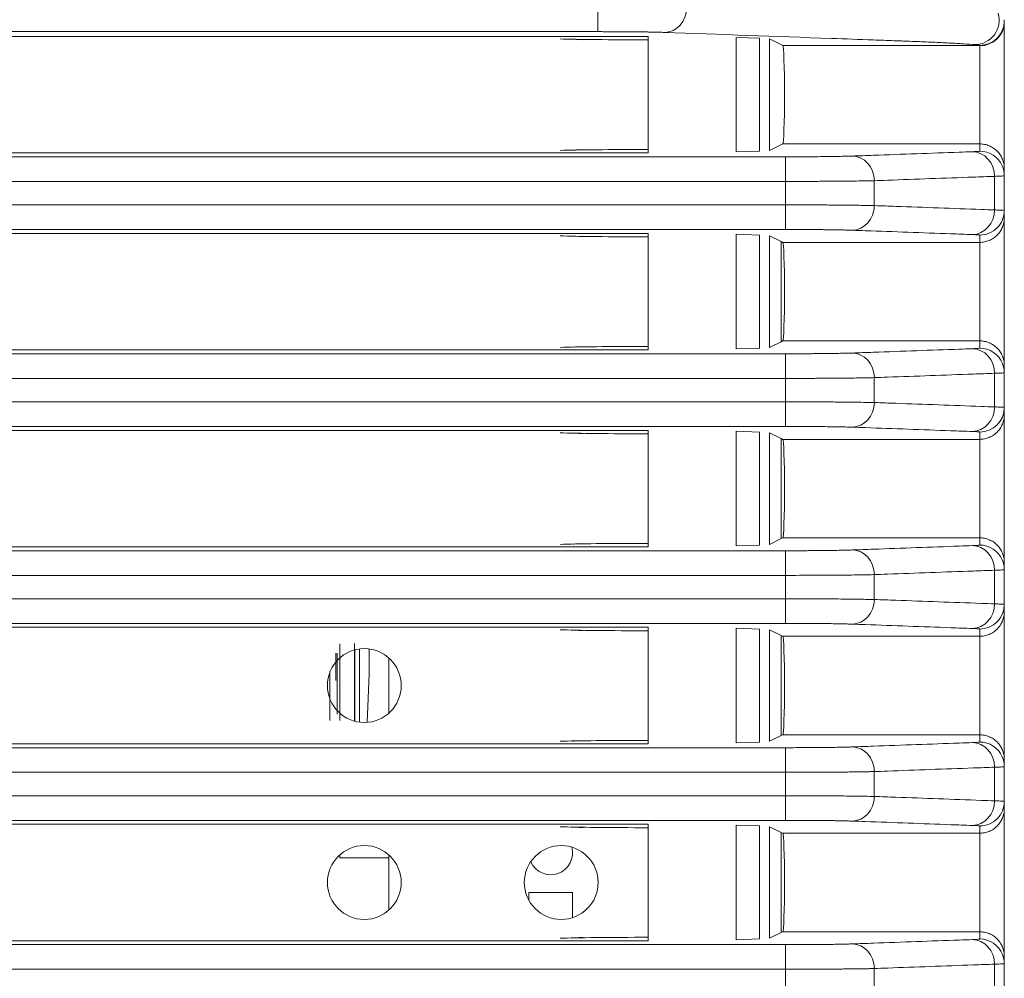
# Model space of a CAD drawing. Header units: millimetres. Extents: x 990 to 1809, y 0 to 562.
# Tile 42 of 256: x 1079 to 1099, y 361 to 380. Entities that reach past the tile are written whole.
import ezdxf

# ---------------------------------------------------------------- set-up
doc = ezdxf.new("R2010")
doc.units = ezdxf.units.MM
for name, color, linetype, true_color in [('1', 7, 'Continuous', 0xffffff), ('11', 7, 'Continuous', 0xffffff), ('13', 7, 'Continuous', 0xffffff)]:
    doc.layers.add(name, color=color, linetype=linetype, true_color=true_color)
doc.layers.add('10', color=7, linetype='Continuous')

msp = doc.modelspace()

# ---------------------------------------------------------------- linework, layer by layer
at = {"layer": '1', "color": 7, "linetype": 'Continuous', "lineweight": 18}
for p, q in [((1090.548, 380.417), (1090.548, 379.918)), ((1098.803, 380.123), (1098.803, 377.138)), ((1053.303, 379.821), (1091.57, 379.821)), ((1090.548, 379.918), (1054.303, 379.918)), ((1091.57, 377.455), (1091.57, 379.821)), ((1093.36, 379.802), (1093.36, 377.474)), ((1093.36, 379.802), (1093.828, 379.786)), ((1093.828, 377.491), (1093.828, 379.786)), ((1094.037, 379.771), (1094.037, 377.505)), ((1094.037, 379.771), (1094.303, 379.638)), ((1094.303, 379.638), (1098.302, 379.638)), ((1098.302, 379.638), (1098.302, 379.638)), ((1098.303, 377.638), (1098.303, 379.628)), ((1094.037, 377.505), (1094.303, 377.638)), ((1098.303, 377.638), (1094.303, 377.638)), ((1098.303, 377.491), (1098.303, 377.638)), ((1053.303, 377.455), (1091.57, 377.455)), ((1093.828, 377.491), (1093.36, 377.474)), ((1059.047, 377.376), (1094.362, 377.376)), ((1094.362, 377.376), (1094.362, 376.876)), ((1098.803, 377.138), (1098.803, 376.991)), ((1094.362, 376.876), (1059.047, 376.876)), ((1059.047, 376.4), (1094.362, 376.4)), ((1094.362, 376.4), (1094.362, 375.9)), ((1098.803, 376.286), (1098.803, 376.138)), ((1098.803, 376.138), (1098.803, 373.138)), ((1053.303, 375.821), (1091.57, 375.821)), ((1094.362, 375.9), (1059.047, 375.9)), ((1091.57, 373.455), (1091.57, 375.821)), ((1093.36, 375.802), (1093.36, 373.474)), ((1093.828, 375.786), (1093.36, 375.802)), ((1093.828, 373.491), (1093.828, 375.786)), ((1094.037, 375.771), (1094.037, 373.505)), ((1094.268, 375.656), (1094.037, 375.771)), ((1094.268, 375.656), (1094.303, 375.638)), ((1094.303, 375.638), (1098.303, 375.638)), ((1098.303, 375.638), (1098.303, 375.786)), ((1098.303, 373.638), (1098.303, 375.638)), ((1094.268, 373.621), (1094.037, 373.505)), ((1094.268, 373.621), (1094.303, 373.638)), ((1098.303, 373.638), (1094.303, 373.638)), ((1098.303, 373.491), (1098.303, 373.638)), ((1053.303, 373.455), (1091.57, 373.455)), ((1093.828, 373.491), (1093.36, 373.474)), ((1059.047, 373.376), (1094.362, 373.376)), ((1094.362, 372.876), (1094.362, 373.376)), ((1098.803, 373.138), (1098.803, 372.991)), ((1094.362, 372.876), (1059.047, 372.876)), ((1059.047, 372.4), (1094.362, 372.4)), ((1094.362, 372.4), (1094.362, 371.9)), ((1098.803, 372.286), (1098.803, 372.138)), ((1098.803, 372.138), (1098.803, 369.138)), ((1053.303, 371.821), (1091.57, 371.821)), ((1094.362, 371.9), (1059.047, 371.9)), ((1091.57, 369.455), (1091.57, 371.821)), ((1093.36, 371.802), (1093.36, 369.474)), ((1093.828, 371.786), (1093.36, 371.802)), ((1093.828, 369.491), (1093.828, 371.786)), ((1094.037, 371.771), (1094.037, 369.505)), ((1094.268, 371.656), (1094.037, 371.771)), ((1094.268, 371.656), (1094.303, 371.638)), ((1094.303, 371.638), (1098.303, 371.638)), ((1098.303, 371.638), (1098.303, 371.786)), ((1098.303, 369.638), (1098.303, 371.638)), ((1094.268, 369.621), (1094.037, 369.505)), ((1094.268, 369.621), (1094.303, 369.638)), ((1098.303, 369.638), (1094.303, 369.638)), ((1098.303, 369.491), (1098.303, 369.638)), ((1053.303, 369.455), (1091.57, 369.455)), ((1093.828, 369.491), (1093.36, 369.474)), ((1059.047, 369.376), (1094.362, 369.376)), ((1094.362, 368.876), (1094.362, 369.376)), ((1098.803, 369.138), (1098.803, 368.991)), ((1094.362, 368.876), (1059.047, 368.876)), ((1059.047, 368.4), (1094.362, 368.4)), ((1094.362, 368.4), (1094.362, 367.9)), ((1098.803, 368.286), (1098.803, 368.138)), ((1098.803, 368.138), (1098.803, 365.138)), ((1053.303, 367.821), (1091.57, 367.821)), ((1094.362, 367.9), (1059.047, 367.9)), ((1091.57, 365.455), (1091.57, 367.821)), ((1093.36, 367.802), (1093.36, 365.474)), ((1093.828, 367.786), (1093.36, 367.802)), ((1093.828, 365.491), (1093.828, 367.786)), ((1094.037, 367.771), (1094.037, 365.505)), ((1094.268, 367.656), (1094.037, 367.771)), ((1094.268, 367.656), (1094.303, 367.638)), ((1094.303, 367.638), (1098.303, 367.638)), ((1098.303, 367.638), (1098.303, 367.786)), ((1098.303, 365.638), (1098.303, 367.638)), ((1086.303, 367.197), (1086.303, 366.079)), ((1094.268, 365.621), (1094.037, 365.505)), ((1094.268, 365.621), (1094.303, 365.638)), ((1098.303, 365.638), (1094.303, 365.638)), ((1098.303, 365.491), (1098.303, 365.638)), ((1053.303, 365.455), (1091.57, 365.455)), ((1093.828, 365.491), (1093.36, 365.474)), ((1059.047, 365.376), (1094.362, 365.376)), ((1094.362, 365.376), (1094.362, 364.876)), ((1098.803, 365.138), (1098.803, 364.991)), ((1094.362, 364.876), (1059.047, 364.876)), ((1059.047, 364.4), (1094.362, 364.4)), ((1094.362, 364.4), (1094.362, 363.9)), ((1098.803, 364.286), (1098.803, 364.138)), ((1098.803, 364.138), (1098.803, 361.138)), ((1053.303, 363.821), (1091.57, 363.821)), ((1094.362, 363.9), (1059.047, 363.9)), ((1091.57, 361.455), (1091.57, 363.821)), ((1093.36, 363.802), (1093.36, 361.474)), ((1093.828, 363.786), (1093.36, 363.802)), ((1093.828, 361.491), (1093.828, 363.786)), ((1094.037, 363.771), (1094.037, 361.505)), ((1094.268, 363.656), (1094.037, 363.771)), ((1094.268, 363.656), (1094.303, 363.638)), ((1094.303, 363.638), (1098.303, 363.638)), ((1098.303, 363.638), (1098.303, 363.786)), ((1098.303, 361.638), (1098.303, 363.638)), ((1086.303, 363.197), (1086.303, 362.079)), ((1090.034, 362.436), (1089.145, 362.436)), ((1089.145, 362.436), (1089.145, 362.279)), ((1090.034, 361.924), (1090.034, 362.436)), ((1094.268, 361.621), (1094.037, 361.505)), ((1094.268, 361.621), (1094.303, 361.638)), ((1098.303, 361.638), (1094.303, 361.638)), ((1098.303, 361.491), (1098.303, 361.638)), ((1069.514, 361.455), (1091.57, 361.455)), ((1093.828, 361.491), (1093.36, 361.474)), ((1069.514, 361.376), (1094.362, 361.376)), ((1094.362, 360.876), (1094.362, 361.376)), ((1098.803, 361.138), (1098.803, 360.991)), ((1094.362, 360.876), (1069.514, 360.876))]:
    msp.add_line(p, q, dxfattribs=at)
for centre in [(1085.803, 366.638), (1085.803, 362.638), (1089.803, 362.638)]:
    msp.add_circle(centre, 0.75, dxfattribs=at)
msp.add_arc((1089.589, 363.241), 0.445, 204.0244, 15.0525, dxfattribs=at)
for centre, major_axis, ratio, start_param, end_param in [((1091.899, 380.403), (0.018, 0.5), 0.90044, 3.181726, 4.744935), ((1098.212, 380.154), (0.039, 0.498), 0.975953, 3.221743, 5.068271), ((1098.303, 380.123), (0.5, 0), 0.989695, 4.712389, 6.283185), ((1091.57, 379.786), (-2, 0), 0.017455, 0.462512, 1.570796), ((1092.038, 379.77), (-2, 0), 0.017455, 0.034905, 0.462512), ((1094.303, 378.638), (0, 1), 0.034921, 3.141593, 6.283185), ((1091.57, 377.49), (-2, 0), 0.017455, 4.712389, 5.820673), ((1092.038, 377.506), (-2, 0), 0.017455, 5.820673, 6.248281), ((1098.154, 376.979), (-0.018, 0.5), 0.90044, 4.679843, 6.243052), ((1098.303, 376.991), (0.5, 0), 0.999848, 0.4141, 1.570796), ((1095.713, 376.891), (-0.018, 0.5), 0.90044, 4.679843, 6.243052), ((1098.303, 376.991), (0.5, 0), 0.999848, 0, 0.414102), ((1095.713, 376.385), (0.018, 0.5), 0.90044, 3.181726, 4.744935), ((1098.154, 376.297), (0.018, 0.5), 0.90044, 3.181726, 4.744934), ((1098.303, 376.286), (-0.5, 0), 0.999848, 1.570796, 3.141593), ((1091.57, 375.786), (-2, 0), 0.017455, 0.462512, 1.570796), ((1092.038, 375.77), (-2, 0), 0.017455, 0.034905, 0.462512), ((1094.303, 374.638), (0, 1), 0.034921, 3.141593, 6.283185), ((1091.57, 373.49), (-2, 0), 0.017455, 4.712389, 5.820673), ((1092.038, 373.506), (-2, 0), 0.017455, 5.820673, 6.248281), ((1098.154, 372.979), (-0.018, 0.5), 0.900441, 4.679844, 6.243052), ((1098.303, 372.991), (-0.5, 0), 0.999848, 3.521873, 4.712389), ((1095.713, 372.891), (0.018, -0.5), 0.90044, 1.538251, 3.10146), ((1098.303, 372.991), (-0.5, 0), 0.999848, 3.141593, 3.521872), ((1095.713, 372.385), (0.018, 0.5), 0.90044, 3.181726, 4.744935), ((1098.154, 372.297), (0.018, 0.5), 0.900441, 3.181726, 4.744935), ((1098.303, 372.286), (0.5, 0), 0.999848, 4.712389, 6.283185), ((1091.57, 371.786), (-2, 0), 0.017455, 0.462512, 1.570796), ((1092.038, 371.77), (-2, 0), 0.017455, 0.034905, 0.462512), ((1094.303, 370.638), (0, 1), 0.034921, 3.141593, 6.283185), ((1091.57, 369.49), (-2, 0), 0.017455, 4.712389, 5.820673), ((1092.038, 369.506), (-2, 0), 0.017455, 5.820673, 6.248281), ((1098.154, 368.979), (-0.018, 0.5), 0.90044, 4.679844, 6.243052), ((1098.303, 368.991), (0.5, 0), 0.999848, 0.4141, 1.570796), ((1095.713, 368.891), (0.018, -0.5), 0.90044, 1.538251, 3.10146), ((1098.303, 368.991), (0.5, 0), 0.999848, 0, 0.414102), ((1095.713, 368.385), (0.018, 0.5), 0.90044, 3.181726, 4.744935), ((1098.154, 368.297), (0.018, 0.5), 0.90044, 3.181726, 4.744935), ((1098.303, 368.286), (0.5, 0), 0.999848, 4.712389, 6.283185), ((1091.57, 367.786), (-2, 0), 0.017455, 0.462512, 1.570796), ((1092.038, 367.77), (-2, 0), 0.017455, 0.034905, 0.462512), ((1094.303, 366.638), (0, 1), 0.034921, 3.141593, 6.283185), ((1091.57, 365.49), (-2, 0), 0.017455, 4.712389, 5.820673), ((1092.038, 365.506), (-2, 0), 0.017455, 5.820673, 6.248281), ((1098.154, 364.979), (-0.018, 0.5), 0.90044, 4.679843, 6.243052), ((1098.303, 364.991), (0.5, 0), 0.999848, 0.4141, 1.570796), ((1095.713, 364.891), (-0.018, 0.5), 0.90044, 4.679843, 6.243052), ((1098.303, 364.991), (0.5, 0), 0.999848, 0, 0.414102), ((1095.713, 364.385), (0.018, 0.5), 0.90044, 3.181726, 4.744935), ((1098.154, 364.297), (0.018, 0.5), 0.90044, 3.181726, 4.744935), ((1098.303, 364.286), (-0.5, 0), 0.999848, 1.570796, 3.141593), ((1091.57, 363.786), (-2, 0), 0.017455, 0.462512, 1.570796), ((1092.038, 363.77), (-2, 0), 0.017455, 0.034905, 0.462512), ((1094.303, 362.638), (0, 1), 0.034921, 3.141593, 6.283185), ((1091.57, 361.49), (-2, 0), 0.017455, 4.712389, 5.820673), ((1092.038, 361.506), (-2, 0), 0.017455, 5.820673, 6.248281), ((1098.154, 360.979), (-0.018, 0.5), 0.90044, 4.679843, 6.243052), ((1098.303, 360.991), (-0.5, 0), 0.999848, 3.521873, 4.712389), ((1095.713, 360.891), (0.018, -0.5), 0.90044, 1.538251, 3.10146), ((1098.303, 360.991), (-0.5, 0), 0.999848, 3.141593, 3.521872)]:
    msp.add_ellipse(centre, major_axis=major_axis, ratio=ratio, start_param=start_param, end_param=end_param, dxfattribs=at)
for points, knots in [([(1098.801, 380.161), (1098.802, 380.144), (1098.802, 380.127), (1098.8, 380.093), (1098.798, 380.077), (1098.793, 380.043), (1098.789, 380.026), (1098.781, 379.994), (1098.775, 379.978), (1098.758, 379.931), (1098.743, 379.901), (1098.707, 379.843), (1098.686, 379.817), (1098.651, 379.78), (1098.639, 379.769), (1098.62, 379.752), (1098.613, 379.747), (1098.6, 379.737), (1098.593, 379.732), (1098.558, 379.708), (1098.529, 379.692), (1098.483, 379.672), (1098.467, 379.666), (1098.434, 379.656), (1098.418, 379.652), (1098.369, 379.642), (1098.336, 379.638), (1098.302, 379.638)], [0, 0, 0, 0, 0.0625, 0.0625, 0.125, 0.125, 0.1875, 0.1875, 0.25, 0.25, 0.375, 0.375, 0.5, 0.5, 0.5625, 0.5625, 0.59375, 0.59375, 0.625, 0.625, 0.75, 0.75, 0.8125, 0.8125, 0.875, 0.875, 1, 1, 1, 1]), ([(1091.899, 379.903), (1091.868, 379.904), (1091.833, 379.905), (1091.756, 379.907), (1091.713, 379.908), (1091.655, 379.909), (1091.643, 379.909), (1091.618, 379.91), (1091.606, 379.91), (1091.568, 379.911), (1091.542, 379.911), (1091.462, 379.912), (1091.405, 379.913), (1091.317, 379.914), (1091.286, 379.914), (1091.24, 379.915), (1091.224, 379.915), (1091.193, 379.915), (1091.177, 379.915), (1091.096, 379.916), (1090.965, 379.917), (1090.829, 379.917), (1090.724, 379.917), (1090.689, 379.917), (1090.619, 379.918), (1090.583, 379.918), (1090.548, 379.918)], [0, 0, 0, 0, 0.125, 0.125, 0.25, 0.25, 0.28125, 0.28125, 0.3125, 0.3125, 0.375, 0.375, 0.5, 0.5, 0.5625, 0.5625, 0.59375, 0.59375, 0.625, 0.625, 0.75, 0.875, 0.875, 0.9375, 0.9375, 1, 1, 1, 1]), ([(1098.212, 379.654), (1098.141, 379.66), (1098.06, 379.665), (1097.883, 379.676), (1097.787, 379.682), (1097.579, 379.692), (1097.469, 379.698), (1097.233, 379.708), (1097.108, 379.714), (1096.91, 379.721), (1096.842, 379.724), (1096.756, 379.727), (1096.738, 379.728), (1096.703, 379.729), (1096.685, 379.73), (1096.632, 379.732), (1096.597, 379.733), (1096.42, 379.739), (1096.279, 379.744), (1095.855, 379.76), (1095.573, 379.77), (1094.16, 379.821), (1093.029, 379.862), (1091.899, 379.903)], [0, 0, 0, 0, 0.0625, 0.0625, 0.125, 0.125, 0.1875, 0.1875, 0.25, 0.25, 0.28125, 0.28125, 0.289063, 0.289063, 0.296875, 0.296875, 0.3125, 0.3125, 0.375, 0.375, 0.5, 0.5, 1, 1, 1, 1]), ([(1098.302, 379.638), (1098.299, 379.641), (1098.294, 379.643), (1098.267, 379.649), (1098.246, 379.652), (1098.212, 379.654)], [0, 0, 0, 0, 0.5, 0.5, 1, 1, 1, 1]), ([(1098.303, 377.638), (1098.336, 377.638), (1098.369, 377.635), (1098.417, 377.625), (1098.433, 377.621), (1098.464, 377.612), (1098.48, 377.606), (1098.525, 377.587), (1098.554, 377.572), (1098.594, 377.545), (1098.608, 377.535), (1098.633, 377.514), (1098.645, 377.503), (1098.68, 377.469), (1098.701, 377.443), (1098.728, 377.403), (1098.736, 377.388), (1098.752, 377.359), (1098.766, 377.33), (1098.777, 377.299), (1098.786, 377.268), (1098.79, 377.252), (1098.797, 377.22), (1098.799, 377.203), (1098.802, 377.171), (1098.803, 377.154), (1098.803, 377.138)], [0, 0, 0, 0, 0.125, 0.125, 0.1875, 0.1875, 0.25, 0.25, 0.375, 0.375, 0.4375, 0.4375, 0.5, 0.5, 0.625, 0.625, 0.6875, 0.6875, 0.75, 0.8125, 0.8125, 0.875, 0.875, 0.9375, 0.9375, 1, 1, 1, 1]), ([(1095.713, 377.391), (1095.858, 377.396), (1096.003, 377.401), (1096.727, 377.428), (1097.307, 377.449), (1097.976, 377.473), (1098.065, 377.476), (1098.154, 377.479)], [0, 0, 0, 0, 0.178059, 0.178059, 0.890297, 0.890297, 1, 1, 1, 1]), ([(1098.154, 377.479), (1098.179, 377.48), (1098.222, 377.482), (1098.268, 377.485), (1098.287, 377.487), (1098.3, 377.489), (1098.303, 377.49), (1098.303, 377.491)], [0, 0, 0, 0, 0.25, 0.5, 0.75, 0.75, 1, 1, 1, 1]), ([(1094.362, 377.376), (1094.433, 377.376), (1094.502, 377.376), (1094.641, 377.377), (1094.709, 377.377), (1094.793, 377.377), (1094.81, 377.377), (1094.843, 377.378), (1094.86, 377.378), (1094.91, 377.378), (1094.942, 377.378), (1095.038, 377.379), (1095.099, 377.379), (1095.188, 377.38), (1095.217, 377.381), (1095.26, 377.381), (1095.274, 377.382), (1095.301, 377.382), (1095.315, 377.382), (1095.382, 377.383), (1095.483, 377.385), (1095.568, 377.387), (1095.627, 377.388), (1095.646, 377.389), (1095.681, 377.39), (1095.697, 377.39), (1095.713, 377.391)], [0, 0, 0, 0, 0.125, 0.125, 0.25, 0.25, 0.28125, 0.28125, 0.3125, 0.3125, 0.375, 0.375, 0.5, 0.5, 0.5625, 0.5625, 0.59375, 0.59375, 0.625, 0.625, 0.75, 0.875, 0.875, 0.9375, 0.9375, 1, 1, 1, 1]), ([(1096.163, 376.891), (1096.143, 376.89), (1096.121, 376.89), (1096.074, 376.889), (1096.049, 376.888), (1095.971, 376.887), (1095.856, 376.885), (1095.723, 376.883), (1095.633, 376.882), (1095.615, 376.882), (1095.578, 376.882), (1095.521, 376.881), (1095.463, 376.881), (1095.345, 376.88), (1095.263, 376.879), (1095.136, 376.878), (1095.092, 376.878), (1095.026, 376.878), (1095.004, 376.878), (1094.959, 376.877), (1094.937, 376.877), (1094.824, 376.877), (1094.733, 376.877), (1094.549, 376.876), (1094.456, 376.876), (1094.362, 376.876)], [0, 0, 0, 0, 0.0625, 0.0625, 0.125, 0.125, 0.25, 0.375, 0.375, 0.40625, 0.40625, 0.4375, 0.5, 0.5, 0.625, 0.625, 0.6875, 0.6875, 0.71875, 0.71875, 0.75, 0.75, 0.875, 0.875, 1, 1, 1, 1]), ([(1098.604, 376.979), (1098.459, 376.974), (1098.315, 376.969), (1097.59, 376.943), (1097.01, 376.922), (1096.342, 376.897), (1096.252, 376.894), (1096.163, 376.891)], [0, 0, 0, 0, 0.178059, 0.178059, 0.890297, 0.890297, 1, 1, 1, 1]), ([(1098.803, 376.991), (1098.803, 376.99), (1098.799, 376.989), (1098.782, 376.987), (1098.769, 376.986), (1098.736, 376.984), (1098.715, 376.983), (1098.666, 376.981), (1098.637, 376.98), (1098.604, 376.979)], [0, 0, 0, 0, 0.25, 0.25, 0.5, 0.5, 0.75, 0.75, 1, 1, 1, 1]), ([(1094.362, 376.4), (1094.409, 376.4), (1094.456, 376.4), (1094.55, 376.4), (1094.597, 376.4), (1094.736, 376.4), (1094.918, 376.399), (1095.093, 376.398), (1095.2, 376.398), (1095.222, 376.397), (1095.264, 376.397), (1095.327, 376.397), (1095.387, 376.396), (1095.505, 376.395), (1095.58, 376.395), (1095.687, 376.393), (1095.722, 376.393), (1095.772, 376.392), (1095.789, 376.392), (1095.822, 376.392), (1095.837, 376.391), (1095.915, 376.39), (1095.972, 376.389), (1096.076, 376.387), (1096.122, 376.386), (1096.163, 376.385)], [0, 0, 0, 0, 0.0625, 0.0625, 0.125, 0.125, 0.25, 0.375, 0.375, 0.40625, 0.40625, 0.4375, 0.5, 0.5, 0.625, 0.625, 0.6875, 0.6875, 0.71875, 0.71875, 0.75, 0.75, 0.875, 0.875, 1, 1, 1, 1]), ([(1096.163, 376.385), (1096.308, 376.38), (1096.453, 376.375), (1097.177, 376.349), (1097.757, 376.328), (1098.426, 376.303), (1098.515, 376.3), (1098.604, 376.297)], [0, 0, 0, 0, 0.178059, 0.178059, 0.890297, 0.890297, 1, 1, 1, 1]), ([(1098.604, 376.297), (1098.637, 376.296), (1098.666, 376.295), (1098.715, 376.293), (1098.736, 376.292), (1098.769, 376.29), (1098.782, 376.289), (1098.799, 376.288), (1098.803, 376.287), (1098.803, 376.286)], [0, 0, 0, 0, 0.25, 0.25, 0.5, 0.5, 0.75, 0.75, 1, 1, 1, 1]), ([(1098.803, 376.138), (1098.803, 376.122), (1098.802, 376.106), (1098.799, 376.073), (1098.797, 376.056), (1098.79, 376.024), (1098.786, 376.008), (1098.777, 375.977), (1098.766, 375.946), (1098.752, 375.917), (1098.736, 375.888), (1098.728, 375.874), (1098.701, 375.833), (1098.68, 375.808), (1098.645, 375.773), (1098.633, 375.762), (1098.608, 375.741), (1098.594, 375.731), (1098.554, 375.704), (1098.525, 375.689), (1098.48, 375.67), (1098.464, 375.664), (1098.433, 375.655), (1098.417, 375.651), (1098.369, 375.641), (1098.336, 375.638), (1098.303, 375.638)], [0, 0, 0, 0, 0.0625, 0.0625, 0.125, 0.125, 0.1875, 0.1875, 0.25, 0.3125, 0.3125, 0.375, 0.375, 0.5, 0.5, 0.5625, 0.5625, 0.625, 0.625, 0.75, 0.75, 0.8125, 0.8125, 0.875, 0.875, 1, 1, 1, 1]), ([(1095.713, 375.885), (1095.682, 375.886), (1095.647, 375.887), (1095.57, 375.889), (1095.527, 375.89), (1095.469, 375.892), (1095.457, 375.892), (1095.432, 375.892), (1095.42, 375.892), (1095.382, 375.893), (1095.356, 375.894), (1095.276, 375.895), (1095.219, 375.895), (1095.131, 375.896), (1095.101, 375.897), (1095.054, 375.897), (1095.038, 375.897), (1095.007, 375.898), (1094.991, 375.898), (1094.91, 375.898), (1094.779, 375.899), (1094.643, 375.9), (1094.538, 375.9), (1094.503, 375.9), (1094.433, 375.9), (1094.397, 375.9), (1094.362, 375.9)], [0, 0, 0, 0, 0.125, 0.125, 0.25, 0.25, 0.28125, 0.28125, 0.3125, 0.3125, 0.375, 0.375, 0.5, 0.5, 0.5625, 0.5625, 0.59375, 0.59375, 0.625, 0.625, 0.75, 0.875, 0.875, 0.9375, 0.9375, 1, 1, 1, 1]), ([(1098.154, 375.797), (1098.009, 375.802), (1097.864, 375.807), (1097.14, 375.834), (1096.56, 375.855), (1095.891, 375.879), (1095.802, 375.882), (1095.713, 375.885)], [0, 0, 0, 0, 0.178059, 0.178059, 0.890297, 0.890297, 1, 1, 1, 1]), ([(1098.303, 375.786), (1098.303, 375.787), (1098.3, 375.788), (1098.287, 375.79), (1098.268, 375.791), (1098.222, 375.794), (1098.179, 375.796), (1098.154, 375.797)], [0, 0, 0, 0, 0.25, 0.25, 0.5, 0.75, 1, 1, 1, 1]), ([(1098.803, 373.138), (1098.803, 373.154), (1098.802, 373.171), (1098.799, 373.203), (1098.797, 373.22), (1098.79, 373.252), (1098.786, 373.268), (1098.777, 373.299), (1098.766, 373.33), (1098.752, 373.359), (1098.736, 373.388), (1098.728, 373.403), (1098.701, 373.443), (1098.68, 373.469), (1098.645, 373.503), (1098.633, 373.514), (1098.608, 373.535), (1098.594, 373.545), (1098.554, 373.572), (1098.525, 373.587), (1098.48, 373.606), (1098.464, 373.612), (1098.433, 373.621), (1098.417, 373.625), (1098.369, 373.635), (1098.336, 373.638), (1098.303, 373.638)], [0, 0, 0, 0, 0.0625, 0.0625, 0.125, 0.125, 0.1875, 0.1875, 0.25, 0.3125, 0.3125, 0.375, 0.375, 0.5, 0.5, 0.5625, 0.5625, 0.625, 0.625, 0.75, 0.75, 0.8125, 0.8125, 0.875, 0.875, 1, 1, 1, 1]), ([(1095.713, 373.391), (1095.858, 373.396), (1096.003, 373.401), (1096.727, 373.428), (1097.307, 373.449), (1097.976, 373.473), (1098.065, 373.476), (1098.154, 373.479)], [0, 0, 0, 0, 0.178059, 0.178059, 0.890297, 0.890297, 1, 1, 1, 1]), ([(1098.154, 373.479), (1098.179, 373.48), (1098.222, 373.482), (1098.268, 373.485), (1098.287, 373.487), (1098.3, 373.489), (1098.303, 373.49), (1098.303, 373.491)], [0, 0, 0, 0, 0.25, 0.5, 0.75, 0.75, 1, 1, 1, 1]), ([(1094.362, 373.376), (1094.433, 373.376), (1094.502, 373.376), (1094.641, 373.377), (1094.709, 373.377), (1094.793, 373.377), (1094.81, 373.377), (1094.843, 373.378), (1094.86, 373.378), (1094.91, 373.378), (1094.942, 373.378), (1095.038, 373.379), (1095.099, 373.379), (1095.188, 373.38), (1095.217, 373.381), (1095.26, 373.381), (1095.274, 373.382), (1095.301, 373.382), (1095.315, 373.382), (1095.382, 373.383), (1095.483, 373.385), (1095.568, 373.387), (1095.627, 373.388), (1095.646, 373.389), (1095.681, 373.39), (1095.697, 373.39), (1095.713, 373.391)], [0, 0, 0, 0, 0.125, 0.125, 0.25, 0.25, 0.28125, 0.28125, 0.3125, 0.3125, 0.375, 0.375, 0.5, 0.5, 0.5625, 0.5625, 0.59375, 0.59375, 0.625, 0.625, 0.75, 0.875, 0.875, 0.9375, 0.9375, 1, 1, 1, 1]), ([(1096.163, 372.891), (1096.143, 372.89), (1096.121, 372.89), (1096.074, 372.889), (1096.049, 372.888), (1095.971, 372.887), (1095.856, 372.885), (1095.723, 372.883), (1095.633, 372.882), (1095.615, 372.882), (1095.578, 372.882), (1095.521, 372.881), (1095.463, 372.881), (1095.345, 372.88), (1095.263, 372.879), (1095.136, 372.878), (1095.092, 372.878), (1095.026, 372.878), (1095.004, 372.878), (1094.959, 372.877), (1094.937, 372.877), (1094.824, 372.877), (1094.733, 372.877), (1094.549, 372.876), (1094.456, 372.876), (1094.362, 372.876)], [0, 0, 0, 0, 0.0625, 0.0625, 0.125, 0.125, 0.25, 0.375, 0.375, 0.40625, 0.40625, 0.4375, 0.5, 0.5, 0.625, 0.625, 0.6875, 0.6875, 0.71875, 0.71875, 0.75, 0.75, 0.875, 0.875, 1, 1, 1, 1]), ([(1098.604, 372.979), (1098.459, 372.974), (1098.315, 372.969), (1097.59, 372.943), (1097.01, 372.922), (1096.342, 372.897), (1096.252, 372.894), (1096.163, 372.891)], [0, 0, 0, 0, 0.178059, 0.178059, 0.890297, 0.890297, 1, 1, 1, 1]), ([(1096.163, 372.891), (1096.163, 372.878), (1096.163, 372.71), (1096.163, 372.541), (1096.163, 372.385)], [0, 0, 0, 0, 0.075549, 1, 1, 1, 1]), ([(1098.803, 372.991), (1098.803, 372.99), (1098.799, 372.989), (1098.782, 372.987), (1098.769, 372.986), (1098.736, 372.984), (1098.715, 372.983), (1098.666, 372.981), (1098.637, 372.98), (1098.604, 372.979)], [0, 0, 0, 0, 0.25, 0.25, 0.5, 0.5, 0.75, 0.75, 1, 1, 1, 1]), ([(1094.362, 372.4), (1094.409, 372.4), (1094.456, 372.4), (1094.55, 372.4), (1094.597, 372.4), (1094.736, 372.4), (1094.918, 372.399), (1095.093, 372.398), (1095.2, 372.398), (1095.222, 372.397), (1095.264, 372.397), (1095.327, 372.397), (1095.387, 372.396), (1095.505, 372.395), (1095.58, 372.395), (1095.687, 372.393), (1095.722, 372.393), (1095.772, 372.392), (1095.789, 372.392), (1095.822, 372.392), (1095.837, 372.391), (1095.915, 372.39), (1095.972, 372.389), (1096.076, 372.387), (1096.122, 372.386), (1096.163, 372.385)], [0, 0, 0, 0, 0.0625, 0.0625, 0.125, 0.125, 0.25, 0.375, 0.375, 0.40625, 0.40625, 0.4375, 0.5, 0.5, 0.625, 0.625, 0.6875, 0.6875, 0.71875, 0.71875, 0.75, 0.75, 0.875, 0.875, 1, 1, 1, 1]), ([(1096.163, 372.385), (1096.308, 372.38), (1096.453, 372.375), (1097.177, 372.349), (1097.757, 372.328), (1098.426, 372.303), (1098.515, 372.3), (1098.604, 372.297)], [0, 0, 0, 0, 0.178059, 0.178059, 0.890297, 0.890297, 1, 1, 1, 1]), ([(1098.604, 372.297), (1098.637, 372.296), (1098.666, 372.295), (1098.715, 372.293), (1098.736, 372.292), (1098.769, 372.29), (1098.782, 372.289), (1098.799, 372.288), (1098.803, 372.287), (1098.803, 372.286)], [0, 0, 0, 0, 0.25, 0.25, 0.5, 0.5, 0.75, 0.75, 1, 1, 1, 1]), ([(1098.803, 372.138), (1098.803, 372.122), (1098.802, 372.106), (1098.799, 372.073), (1098.797, 372.056), (1098.79, 372.024), (1098.786, 372.008), (1098.777, 371.977), (1098.766, 371.946), (1098.752, 371.917), (1098.736, 371.888), (1098.728, 371.874), (1098.701, 371.833), (1098.68, 371.808), (1098.645, 371.773), (1098.633, 371.762), (1098.608, 371.741), (1098.594, 371.731), (1098.554, 371.704), (1098.525, 371.689), (1098.48, 371.67), (1098.464, 371.664), (1098.433, 371.655), (1098.417, 371.651), (1098.369, 371.641), (1098.336, 371.638), (1098.303, 371.638)], [0, 0, 0, 0, 0.0625, 0.0625, 0.125, 0.125, 0.1875, 0.1875, 0.25, 0.3125, 0.3125, 0.375, 0.375, 0.5, 0.5, 0.5625, 0.5625, 0.625, 0.625, 0.75, 0.75, 0.8125, 0.8125, 0.875, 0.875, 1, 1, 1, 1]), ([(1095.713, 371.885), (1095.682, 371.886), (1095.647, 371.887), (1095.57, 371.889), (1095.527, 371.89), (1095.469, 371.892), (1095.457, 371.892), (1095.432, 371.892), (1095.42, 371.892), (1095.382, 371.893), (1095.356, 371.894), (1095.276, 371.895), (1095.219, 371.895), (1095.131, 371.896), (1095.101, 371.897), (1095.054, 371.897), (1095.038, 371.897), (1095.007, 371.898), (1094.991, 371.898), (1094.91, 371.898), (1094.779, 371.899), (1094.643, 371.9), (1094.538, 371.9), (1094.503, 371.9), (1094.433, 371.9), (1094.397, 371.9), (1094.362, 371.9)], [0, 0, 0, 0, 0.125, 0.125, 0.25, 0.25, 0.28125, 0.28125, 0.3125, 0.3125, 0.375, 0.375, 0.5, 0.5, 0.5625, 0.5625, 0.59375, 0.59375, 0.625, 0.625, 0.75, 0.875, 0.875, 0.9375, 0.9375, 1, 1, 1, 1]), ([(1098.154, 371.797), (1098.009, 371.802), (1097.864, 371.807), (1097.14, 371.834), (1096.56, 371.855), (1095.891, 371.879), (1095.802, 371.882), (1095.713, 371.885)], [0, 0, 0, 0, 0.178059, 0.178059, 0.890297, 0.890297, 1, 1, 1, 1]), ([(1098.303, 371.786), (1098.303, 371.787), (1098.3, 371.788), (1098.287, 371.79), (1098.268, 371.791), (1098.222, 371.794), (1098.179, 371.796), (1098.154, 371.797)], [0, 0, 0, 0, 0.25, 0.25, 0.5, 0.75, 1, 1, 1, 1]), ([(1098.803, 369.138), (1098.803, 369.154), (1098.802, 369.171), (1098.799, 369.203), (1098.797, 369.22), (1098.79, 369.252), (1098.786, 369.268), (1098.777, 369.299), (1098.766, 369.33), (1098.752, 369.359), (1098.736, 369.388), (1098.728, 369.403), (1098.701, 369.443), (1098.68, 369.469), (1098.645, 369.503), (1098.633, 369.514), (1098.608, 369.535), (1098.594, 369.545), (1098.554, 369.572), (1098.525, 369.587), (1098.48, 369.606), (1098.464, 369.612), (1098.433, 369.621), (1098.417, 369.625), (1098.369, 369.635), (1098.336, 369.638), (1098.303, 369.638)], [0, 0, 0, 0, 0.0625, 0.0625, 0.125, 0.125, 0.1875, 0.1875, 0.25, 0.3125, 0.3125, 0.375, 0.375, 0.5, 0.5, 0.5625, 0.5625, 0.625, 0.625, 0.75, 0.75, 0.8125, 0.8125, 0.875, 0.875, 1, 1, 1, 1]), ([(1095.713, 369.391), (1095.858, 369.396), (1096.003, 369.401), (1096.727, 369.428), (1097.307, 369.449), (1097.976, 369.473), (1098.065, 369.476), (1098.154, 369.479)], [0, 0, 0, 0, 0.178059, 0.178059, 0.890297, 0.890297, 1, 1, 1, 1]), ([(1098.154, 369.479), (1098.179, 369.48), (1098.222, 369.482), (1098.268, 369.485), (1098.287, 369.487), (1098.3, 369.489), (1098.303, 369.49), (1098.303, 369.491)], [0, 0, 0, 0, 0.25, 0.5, 0.75, 0.75, 1, 1, 1, 1]), ([(1094.362, 369.376), (1094.433, 369.376), (1094.502, 369.376), (1094.641, 369.377), (1094.709, 369.377), (1094.793, 369.377), (1094.81, 369.377), (1094.843, 369.378), (1094.86, 369.378), (1094.91, 369.378), (1094.942, 369.378), (1095.038, 369.379), (1095.099, 369.379), (1095.188, 369.38), (1095.217, 369.381), (1095.26, 369.381), (1095.274, 369.382), (1095.301, 369.382), (1095.315, 369.382), (1095.382, 369.383), (1095.483, 369.385), (1095.568, 369.387), (1095.627, 369.388), (1095.646, 369.389), (1095.681, 369.39), (1095.697, 369.39), (1095.713, 369.391)], [0, 0, 0, 0, 0.125, 0.125, 0.25, 0.25, 0.28125, 0.28125, 0.3125, 0.3125, 0.375, 0.375, 0.5, 0.5, 0.5625, 0.5625, 0.59375, 0.59375, 0.625, 0.625, 0.75, 0.875, 0.875, 0.9375, 0.9375, 1, 1, 1, 1]), ([(1096.163, 368.891), (1096.143, 368.89), (1096.121, 368.89), (1096.074, 368.889), (1096.049, 368.888), (1095.971, 368.887), (1095.856, 368.885), (1095.723, 368.883), (1095.633, 368.882), (1095.615, 368.882), (1095.578, 368.882), (1095.521, 368.881), (1095.463, 368.881), (1095.345, 368.88), (1095.263, 368.879), (1095.136, 368.878), (1095.092, 368.878), (1095.026, 368.878), (1095.004, 368.878), (1094.959, 368.877), (1094.937, 368.877), (1094.824, 368.877), (1094.733, 368.877), (1094.549, 368.876), (1094.456, 368.876), (1094.362, 368.876)], [0, 0, 0, 0, 0.0625, 0.0625, 0.125, 0.125, 0.25, 0.375, 0.375, 0.40625, 0.40625, 0.4375, 0.5, 0.5, 0.625, 0.625, 0.6875, 0.6875, 0.71875, 0.71875, 0.75, 0.75, 0.875, 0.875, 1, 1, 1, 1]), ([(1098.604, 368.979), (1098.459, 368.974), (1098.315, 368.969), (1097.59, 368.943), (1097.01, 368.922), (1096.342, 368.897), (1096.252, 368.894), (1096.163, 368.891)], [0, 0, 0, 0, 0.178059, 0.178059, 0.890297, 0.890297, 1, 1, 1, 1]), ([(1098.803, 368.991), (1098.803, 368.99), (1098.799, 368.989), (1098.782, 368.987), (1098.769, 368.986), (1098.736, 368.984), (1098.715, 368.983), (1098.666, 368.981), (1098.637, 368.98), (1098.604, 368.979)], [0, 0, 0, 0, 0.25, 0.25, 0.5, 0.5, 0.75, 0.75, 1, 1, 1, 1]), ([(1094.362, 368.4), (1094.409, 368.4), (1094.456, 368.4), (1094.55, 368.4), (1094.597, 368.4), (1094.736, 368.4), (1094.918, 368.399), (1095.093, 368.398), (1095.2, 368.398), (1095.222, 368.397), (1095.264, 368.397), (1095.327, 368.397), (1095.387, 368.396), (1095.505, 368.395), (1095.58, 368.395), (1095.687, 368.393), (1095.722, 368.393), (1095.772, 368.392), (1095.789, 368.392), (1095.822, 368.392), (1095.837, 368.391), (1095.915, 368.39), (1095.972, 368.389), (1096.076, 368.387), (1096.122, 368.386), (1096.163, 368.385)], [0, 0, 0, 0, 0.0625, 0.0625, 0.125, 0.125, 0.25, 0.375, 0.375, 0.40625, 0.40625, 0.4375, 0.5, 0.5, 0.625, 0.625, 0.6875, 0.6875, 0.71875, 0.71875, 0.75, 0.75, 0.875, 0.875, 1, 1, 1, 1]), ([(1096.163, 368.385), (1096.308, 368.38), (1096.453, 368.375), (1097.177, 368.349), (1097.757, 368.328), (1098.426, 368.303), (1098.515, 368.3), (1098.604, 368.297)], [0, 0, 0, 0, 0.178059, 0.178059, 0.890297, 0.890297, 1, 1, 1, 1]), ([(1098.604, 368.297), (1098.637, 368.296), (1098.666, 368.295), (1098.715, 368.293), (1098.736, 368.292), (1098.769, 368.29), (1098.782, 368.289), (1098.799, 368.288), (1098.803, 368.287), (1098.803, 368.286)], [0, 0, 0, 0, 0.25, 0.25, 0.5, 0.5, 0.75, 0.75, 1, 1, 1, 1]), ([(1098.803, 368.138), (1098.803, 368.122), (1098.802, 368.106), (1098.799, 368.073), (1098.797, 368.056), (1098.79, 368.024), (1098.786, 368.008), (1098.777, 367.977), (1098.766, 367.946), (1098.752, 367.917), (1098.736, 367.888), (1098.728, 367.874), (1098.701, 367.833), (1098.68, 367.808), (1098.645, 367.773), (1098.633, 367.762), (1098.608, 367.741), (1098.594, 367.731), (1098.554, 367.704), (1098.525, 367.689), (1098.48, 367.67), (1098.464, 367.664), (1098.433, 367.655), (1098.417, 367.651), (1098.369, 367.641), (1098.336, 367.638), (1098.303, 367.638)], [0, 0, 0, 0, 0.0625, 0.0625, 0.125, 0.125, 0.1875, 0.1875, 0.25, 0.3125, 0.3125, 0.375, 0.375, 0.5, 0.5, 0.5625, 0.5625, 0.625, 0.625, 0.75, 0.75, 0.8125, 0.8125, 0.875, 0.875, 1, 1, 1, 1]), ([(1095.713, 367.885), (1095.682, 367.886), (1095.647, 367.887), (1095.57, 367.889), (1095.527, 367.89), (1095.469, 367.892), (1095.457, 367.892), (1095.432, 367.892), (1095.42, 367.892), (1095.382, 367.893), (1095.356, 367.894), (1095.276, 367.895), (1095.219, 367.895), (1095.131, 367.896), (1095.101, 367.897), (1095.054, 367.897), (1095.038, 367.897), (1095.007, 367.898), (1094.991, 367.898), (1094.91, 367.898), (1094.779, 367.899), (1094.643, 367.9), (1094.538, 367.9), (1094.503, 367.9), (1094.433, 367.9), (1094.397, 367.9), (1094.362, 367.9)], [0, 0, 0, 0, 0.125, 0.125, 0.25, 0.25, 0.28125, 0.28125, 0.3125, 0.3125, 0.375, 0.375, 0.5, 0.5, 0.5625, 0.5625, 0.59375, 0.59375, 0.625, 0.625, 0.75, 0.875, 0.875, 0.9375, 0.9375, 1, 1, 1, 1]), ([(1098.154, 367.797), (1098.009, 367.802), (1097.864, 367.807), (1097.14, 367.834), (1096.56, 367.855), (1095.891, 367.879), (1095.802, 367.882), (1095.713, 367.885)], [0, 0, 0, 0, 0.178059, 0.178059, 0.890297, 0.890297, 1, 1, 1, 1]), ([(1098.303, 367.786), (1098.303, 367.787), (1098.3, 367.788), (1098.287, 367.79), (1098.268, 367.791), (1098.222, 367.794), (1098.179, 367.796), (1098.154, 367.797)], [0, 0, 0, 0, 0.25, 0.25, 0.5, 0.75, 1, 1, 1, 1]), ([(1098.303, 365.638), (1098.336, 365.638), (1098.369, 365.635), (1098.417, 365.625), (1098.433, 365.621), (1098.464, 365.612), (1098.48, 365.606), (1098.525, 365.587), (1098.554, 365.572), (1098.594, 365.545), (1098.608, 365.535), (1098.633, 365.514), (1098.645, 365.503), (1098.68, 365.469), (1098.701, 365.443), (1098.728, 365.403), (1098.736, 365.388), (1098.752, 365.359), (1098.766, 365.33), (1098.777, 365.299), (1098.786, 365.268), (1098.79, 365.252), (1098.797, 365.22), (1098.799, 365.203), (1098.802, 365.171), (1098.803, 365.154), (1098.803, 365.138)], [0, 0, 0, 0, 0.125, 0.125, 0.1875, 0.1875, 0.25, 0.25, 0.375, 0.375, 0.4375, 0.4375, 0.5, 0.5, 0.625, 0.625, 0.6875, 0.6875, 0.75, 0.8125, 0.8125, 0.875, 0.875, 0.9375, 0.9375, 1, 1, 1, 1]), ([(1095.713, 365.391), (1095.858, 365.396), (1096.003, 365.401), (1096.727, 365.428), (1097.307, 365.449), (1097.976, 365.473), (1098.065, 365.476), (1098.154, 365.479)], [0, 0, 0, 0, 0.17806, 0.17806, 0.890298, 0.890298, 1, 1, 1, 1]), ([(1098.154, 365.479), (1098.179, 365.48), (1098.222, 365.482), (1098.268, 365.485), (1098.287, 365.487), (1098.3, 365.489), (1098.303, 365.49), (1098.303, 365.491)], [0, 0, 0, 0, 0.25, 0.5, 0.75, 0.75, 1, 1, 1, 1]), ([(1094.362, 365.376), (1094.433, 365.376), (1094.502, 365.376), (1094.641, 365.377), (1094.709, 365.377), (1094.793, 365.377), (1094.81, 365.377), (1094.843, 365.378), (1094.86, 365.378), (1094.91, 365.378), (1094.942, 365.378), (1095.038, 365.379), (1095.099, 365.379), (1095.188, 365.38), (1095.217, 365.381), (1095.26, 365.381), (1095.274, 365.382), (1095.301, 365.382), (1095.315, 365.382), (1095.382, 365.383), (1095.483, 365.385), (1095.568, 365.387), (1095.627, 365.388), (1095.646, 365.389), (1095.681, 365.39), (1095.697, 365.39), (1095.713, 365.391)], [0, 0, 0, 0, 0.125, 0.125, 0.25, 0.25, 0.28125, 0.28125, 0.3125, 0.3125, 0.375, 0.375, 0.5, 0.5, 0.5625, 0.5625, 0.59375, 0.59375, 0.625, 0.625, 0.75, 0.875, 0.875, 0.9375, 0.9375, 1, 1, 1, 1]), ([(1096.163, 364.891), (1096.143, 364.89), (1096.121, 364.89), (1096.074, 364.889), (1096.049, 364.888), (1095.971, 364.887), (1095.856, 364.885), (1095.723, 364.883), (1095.633, 364.882), (1095.615, 364.882), (1095.578, 364.882), (1095.521, 364.881), (1095.463, 364.881), (1095.345, 364.88), (1095.263, 364.879), (1095.136, 364.878), (1095.092, 364.878), (1095.026, 364.878), (1095.004, 364.878), (1094.959, 364.877), (1094.937, 364.877), (1094.824, 364.877), (1094.733, 364.877), (1094.549, 364.876), (1094.456, 364.876), (1094.362, 364.876)], [0, 0, 0, 0, 0.0625, 0.0625, 0.125, 0.125, 0.25, 0.375, 0.375, 0.40625, 0.40625, 0.4375, 0.5, 0.5, 0.625, 0.625, 0.6875, 0.6875, 0.71875, 0.71875, 0.75, 0.75, 0.875, 0.875, 1, 1, 1, 1]), ([(1098.604, 364.979), (1098.459, 364.974), (1098.315, 364.969), (1097.59, 364.943), (1097.01, 364.922), (1096.342, 364.897), (1096.252, 364.894), (1096.163, 364.891)], [0, 0, 0, 0, 0.17806, 0.17806, 0.890298, 0.890298, 1, 1, 1, 1]), ([(1098.803, 364.991), (1098.803, 364.99), (1098.799, 364.989), (1098.782, 364.987), (1098.769, 364.986), (1098.736, 364.984), (1098.715, 364.983), (1098.666, 364.981), (1098.637, 364.98), (1098.604, 364.979)], [0, 0, 0, 0, 0.25, 0.25, 0.5, 0.5, 0.75, 0.75, 1, 1, 1, 1]), ([(1094.362, 364.4), (1094.409, 364.4), (1094.456, 364.4), (1094.55, 364.4), (1094.597, 364.4), (1094.736, 364.4), (1094.918, 364.399), (1095.093, 364.398), (1095.2, 364.398), (1095.222, 364.397), (1095.264, 364.397), (1095.327, 364.397), (1095.387, 364.396), (1095.505, 364.395), (1095.58, 364.395), (1095.687, 364.393), (1095.722, 364.393), (1095.772, 364.392), (1095.789, 364.392), (1095.822, 364.392), (1095.837, 364.391), (1095.915, 364.39), (1095.972, 364.389), (1096.076, 364.387), (1096.122, 364.386), (1096.163, 364.385)], [0, 0, 0, 0, 0.0625, 0.0625, 0.125, 0.125, 0.25, 0.375, 0.375, 0.40625, 0.40625, 0.4375, 0.5, 0.5, 0.625, 0.625, 0.6875, 0.6875, 0.71875, 0.71875, 0.75, 0.75, 0.875, 0.875, 1, 1, 1, 1]), ([(1096.163, 364.385), (1096.308, 364.38), (1096.453, 364.375), (1097.177, 364.349), (1097.757, 364.328), (1098.426, 364.303), (1098.515, 364.3), (1098.604, 364.297)], [0, 0, 0, 0, 0.17806, 0.17806, 0.890298, 0.890298, 1, 1, 1, 1]), ([(1098.604, 364.297), (1098.637, 364.296), (1098.666, 364.295), (1098.715, 364.293), (1098.736, 364.292), (1098.769, 364.29), (1098.782, 364.289), (1098.799, 364.288), (1098.803, 364.287), (1098.803, 364.286)], [0, 0, 0, 0, 0.25, 0.25, 0.5, 0.5, 0.75, 0.75, 1, 1, 1, 1]), ([(1098.803, 364.138), (1098.803, 364.122), (1098.802, 364.106), (1098.799, 364.073), (1098.797, 364.056), (1098.79, 364.024), (1098.786, 364.008), (1098.777, 363.977), (1098.766, 363.946), (1098.752, 363.917), (1098.736, 363.888), (1098.728, 363.874), (1098.701, 363.833), (1098.68, 363.808), (1098.645, 363.773), (1098.633, 363.762), (1098.608, 363.741), (1098.594, 363.731), (1098.554, 363.704), (1098.525, 363.689), (1098.48, 363.67), (1098.464, 363.664), (1098.433, 363.655), (1098.417, 363.651), (1098.369, 363.641), (1098.336, 363.638), (1098.303, 363.638)], [0, 0, 0, 0, 0.0625, 0.0625, 0.125, 0.125, 0.1875, 0.1875, 0.25, 0.3125, 0.3125, 0.375, 0.375, 0.5, 0.5, 0.5625, 0.5625, 0.625, 0.625, 0.75, 0.75, 0.8125, 0.8125, 0.875, 0.875, 1, 1, 1, 1]), ([(1095.713, 363.885), (1095.682, 363.886), (1095.647, 363.887), (1095.57, 363.889), (1095.527, 363.89), (1095.469, 363.892), (1095.457, 363.892), (1095.432, 363.892), (1095.42, 363.892), (1095.382, 363.893), (1095.356, 363.894), (1095.276, 363.895), (1095.219, 363.895), (1095.131, 363.896), (1095.101, 363.897), (1095.054, 363.897), (1095.038, 363.897), (1095.007, 363.898), (1094.991, 363.898), (1094.91, 363.898), (1094.779, 363.899), (1094.643, 363.9), (1094.538, 363.9), (1094.503, 363.9), (1094.433, 363.9), (1094.397, 363.9), (1094.362, 363.9)], [0, 0, 0, 0, 0.125, 0.125, 0.25, 0.25, 0.28125, 0.28125, 0.3125, 0.3125, 0.375, 0.375, 0.5, 0.5, 0.5625, 0.5625, 0.59375, 0.59375, 0.625, 0.625, 0.75, 0.875, 0.875, 0.9375, 0.9375, 1, 1, 1, 1]), ([(1098.154, 363.797), (1098.009, 363.802), (1097.864, 363.807), (1097.14, 363.834), (1096.56, 363.855), (1095.891, 363.879), (1095.802, 363.882), (1095.713, 363.885)], [0, 0, 0, 0, 0.17806, 0.17806, 0.890298, 0.890298, 1, 1, 1, 1]), ([(1098.303, 363.786), (1098.303, 363.787), (1098.3, 363.788), (1098.287, 363.79), (1098.268, 363.791), (1098.222, 363.794), (1098.179, 363.796), (1098.154, 363.797)], [0, 0, 0, 0, 0.25, 0.25, 0.5, 0.75, 1, 1, 1, 1]), ([(1098.803, 361.138), (1098.803, 361.154), (1098.802, 361.171), (1098.799, 361.203), (1098.797, 361.22), (1098.79, 361.252), (1098.786, 361.268), (1098.777, 361.299), (1098.766, 361.33), (1098.752, 361.359), (1098.736, 361.388), (1098.728, 361.403), (1098.701, 361.443), (1098.68, 361.469), (1098.645, 361.503), (1098.633, 361.514), (1098.608, 361.535), (1098.594, 361.545), (1098.554, 361.572), (1098.525, 361.587), (1098.48, 361.606), (1098.464, 361.612), (1098.433, 361.621), (1098.417, 361.625), (1098.369, 361.635), (1098.336, 361.638), (1098.303, 361.638)], [0, 0, 0, 0, 0.0625, 0.0625, 0.125, 0.125, 0.1875, 0.1875, 0.25, 0.3125, 0.3125, 0.375, 0.375, 0.5, 0.5, 0.5625, 0.5625, 0.625, 0.625, 0.75, 0.75, 0.8125, 0.8125, 0.875, 0.875, 1, 1, 1, 1]), ([(1095.713, 361.391), (1095.858, 361.396), (1096.003, 361.401), (1096.727, 361.428), (1097.307, 361.449), (1097.976, 361.473), (1098.065, 361.476), (1098.154, 361.479)], [0, 0, 0, 0, 0.17806, 0.17806, 0.890298, 0.890298, 1, 1, 1, 1]), ([(1098.154, 361.479), (1098.179, 361.48), (1098.222, 361.482), (1098.268, 361.485), (1098.287, 361.487), (1098.3, 361.489), (1098.303, 361.49), (1098.303, 361.491)], [0, 0, 0, 0, 0.25, 0.5, 0.75, 0.75, 1, 1, 1, 1]), ([(1094.362, 361.376), (1094.433, 361.376), (1094.502, 361.376), (1094.641, 361.377), (1094.709, 361.377), (1094.793, 361.377), (1094.81, 361.377), (1094.843, 361.378), (1094.86, 361.378), (1094.91, 361.378), (1094.942, 361.378), (1095.038, 361.379), (1095.099, 361.379), (1095.188, 361.38), (1095.217, 361.381), (1095.26, 361.381), (1095.274, 361.382), (1095.301, 361.382), (1095.315, 361.382), (1095.382, 361.383), (1095.483, 361.385), (1095.568, 361.387), (1095.627, 361.388), (1095.646, 361.389), (1095.681, 361.39), (1095.697, 361.39), (1095.713, 361.391)], [0, 0, 0, 0, 0.125, 0.125, 0.25, 0.25, 0.28125, 0.28125, 0.3125, 0.3125, 0.375, 0.375, 0.5, 0.5, 0.5625, 0.5625, 0.59375, 0.59375, 0.625, 0.625, 0.75, 0.875, 0.875, 0.9375, 0.9375, 1, 1, 1, 1]), ([(1096.163, 360.891), (1096.143, 360.89), (1096.121, 360.89), (1096.074, 360.889), (1096.049, 360.888), (1095.971, 360.887), (1095.856, 360.885), (1095.723, 360.883), (1095.633, 360.882), (1095.615, 360.882), (1095.578, 360.882), (1095.521, 360.881), (1095.463, 360.881), (1095.345, 360.88), (1095.263, 360.879), (1095.136, 360.878), (1095.092, 360.878), (1095.026, 360.878), (1095.004, 360.878), (1094.959, 360.877), (1094.937, 360.877), (1094.824, 360.877), (1094.733, 360.877), (1094.549, 360.876), (1094.456, 360.876), (1094.362, 360.876)], [0, 0, 0, 0, 0.0625, 0.0625, 0.125, 0.125, 0.25, 0.375, 0.375, 0.40625, 0.40625, 0.4375, 0.5, 0.5, 0.625, 0.625, 0.6875, 0.6875, 0.71875, 0.71875, 0.75, 0.75, 0.875, 0.875, 1, 1, 1, 1]), ([(1098.604, 360.979), (1098.459, 360.974), (1098.315, 360.969), (1097.59, 360.943), (1097.01, 360.922), (1096.342, 360.897), (1096.252, 360.894), (1096.163, 360.891)], [0, 0, 0, 0, 0.17806, 0.17806, 0.890298, 0.890298, 1, 1, 1, 1]), ([(1098.803, 360.991), (1098.803, 360.99), (1098.799, 360.989), (1098.782, 360.987), (1098.769, 360.986), (1098.736, 360.984), (1098.715, 360.983), (1098.666, 360.981), (1098.637, 360.98), (1098.604, 360.979)], [0, 0, 0, 0, 0.25, 0.25, 0.5, 0.5, 0.75, 0.75, 1, 1, 1, 1])]:
    msp.add_open_spline(points, degree=3, knots=knots, dxfattribs=at)
for points, degree in [([(1098.801, 380.161), (1098.802, 380.154), (1098.803, 380.141), (1098.803, 380.123)], 3), ([(1098.303, 379.628), (1098.303, 379.635), (1098.303, 379.638), (1098.302, 379.638)], 3), ([(1094.362, 376.4), (1094.362, 376.559), (1094.362, 376.717), (1094.362, 376.876)], 3), ([(1096.163, 376.891), (1096.163, 376.722), (1096.163, 376.554), (1096.163, 376.385)], 3), ([(1098.604, 376.297), (1098.604, 376.524), (1098.604, 376.752), (1098.604, 376.979)], 3), ([(1098.803, 376.991), (1098.803, 376.756), (1098.803, 376.521), (1098.803, 376.286)], 3), ([(1094.268, 375.656), (1094.268, 373.621)], 1), ([(1094.362, 372.4), (1094.362, 372.559), (1094.362, 372.717), (1094.362, 372.876)], 3), ([(1098.604, 372.297), (1098.604, 372.524), (1098.604, 372.752), (1098.604, 372.979)], 3), ([(1098.803, 372.991), (1098.803, 372.756), (1098.803, 372.521), (1098.803, 372.286)], 3), ([(1094.268, 371.656), (1094.268, 369.621)], 1), ([(1094.362, 368.4), (1094.362, 368.559), (1094.362, 368.717), (1094.362, 368.876)], 3), ([(1096.163, 368.891), (1096.163, 368.722), (1096.163, 368.554), (1096.163, 368.385)], 3), ([(1098.604, 368.297), (1098.604, 368.524), (1098.604, 368.752), (1098.604, 368.979)], 3), ([(1098.803, 368.991), (1098.803, 368.756), (1098.803, 368.521), (1098.803, 368.286)], 3), ([(1094.268, 367.656), (1094.268, 365.621)], 1), ([(1094.362, 364.4), (1094.362, 364.559), (1094.362, 364.717), (1094.362, 364.876)], 3), ([(1096.163, 364.891), (1096.163, 364.722), (1096.163, 364.554), (1096.163, 364.385)], 3), ([(1098.604, 364.297), (1098.604, 364.524), (1098.604, 364.752), (1098.604, 364.979)], 3), ([(1098.803, 364.991), (1098.803, 364.756), (1098.803, 364.521), (1098.803, 364.286)], 3), ([(1094.268, 363.656), (1094.268, 361.621)], 1), ([(1094.362, 360.4), (1094.362, 360.559), (1094.362, 360.717), (1094.362, 360.876)], 3), ([(1096.163, 360.891), (1096.163, 360.722), (1096.163, 360.554), (1096.163, 360.385)], 3), ([(1098.604, 360.297), (1098.604, 360.524), (1098.604, 360.752), (1098.604, 360.979)], 3), ([(1098.803, 360.991), (1098.803, 360.756), (1098.803, 360.521), (1098.803, 360.286)], 3)]:
    msp.add_open_spline(points, degree=degree, dxfattribs=at)
at = {"layer": '10', "color": 7, "linetype": 'Continuous', "lineweight": 18}
for p, q in [((1085.303, 363.138), (1085.303, 363.197)), ((1086.303, 363.138), (1085.303, 363.138))]:
    msp.add_line(p, q, dxfattribs=at)
at = {"layer": '11', "color": 7, "linetype": 'Continuous', "lineweight": 18}
for p, q in [((1085.609, 367.363), (1085.609, 365.914)), ((1085.705, 367.382), (1085.705, 365.895)), ((1085.903, 367.381), (1085.903, 366.877)), ((1085.903, 366.877), (1085.86, 365.89))]:
    msp.add_line(p, q, dxfattribs=at)
at = {"layer": '13', "color": 7, "linetype": 'Continuous', "lineweight": 18}
for points, degree in [([(1085.303, 367.482), (1085.303, 366.964), (1085.303, 366.445), (1085.303, 365.926)], 3), ([(1085.603, 365.926), (1085.603, 366.449), (1085.603, 366.971), (1085.603, 367.493)], 3), ([(1085.603, 367.493), (1085.603, 365.926)], 1), ([(1085.224, 367.294), (1085.224, 366.74)], 1), ([(1085.224, 366.74), (1085.224, 366.924), (1085.224, 367.109), (1085.224, 367.294)], 3), ([(1085.253, 367.293), (1085.253, 367.109), (1085.253, 366.924), (1085.253, 366.739)], 3), ([(1085.303, 365.926), (1085.303, 367.024)], 1), ([(1085.103, 365.926), (1085.103, 366.924)], 1), ([(1085.103, 366.924), (1085.103, 366.591), (1085.103, 366.259), (1085.103, 365.926)], 3), ([(1085.253, 366.059), (1085.253, 366.343), (1085.253, 366.628), (1085.253, 366.913)], 3), ([(1085.253, 366.913), (1085.253, 366.059)], 1)]:
    msp.add_open_spline(points, degree=degree, dxfattribs=at)

doc.saveas('drawing.dxf')
